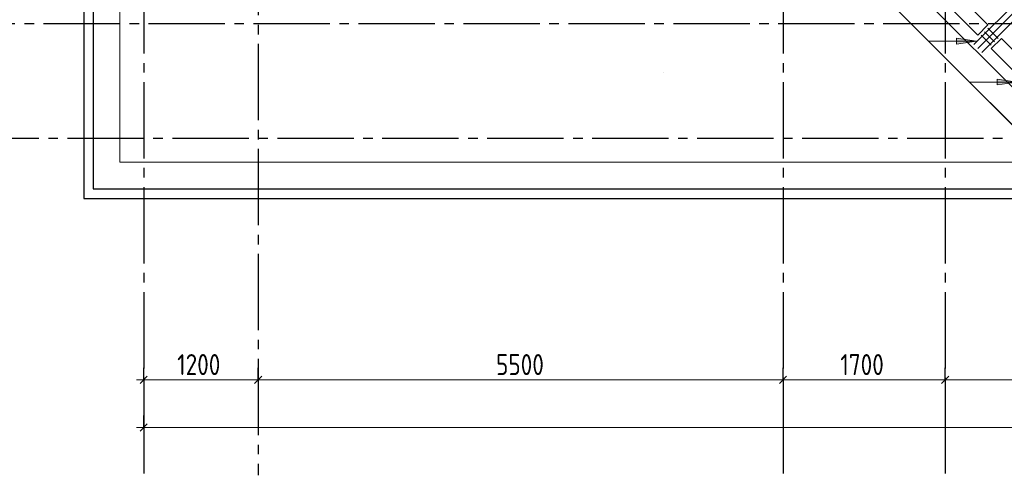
# Model space of a CAD drawing. Header units: millimetres. Extents: x 0 to 43617, y 0 to 59400.
# Tile 3 of 31: x 6624 to 16943, y 7100 to 11874. Entities that reach past the tile are written whole.
import ezdxf

# ---------------------------------------------------------------- set-up
doc = ezdxf.new("R2010")
doc.units = ezdxf.units.MM
doc.linetypes.add('______5', pattern=[1100, 800, -100, 100, -100])
for name, color, linetype, lineweight in [('S1 Стержни арматуры фон', 7, 'Continuous', 25), ('Standard', 7, 'Continuous', 25), ('Оси', 40, '______5', 18), ('Позиционная метка номер позиции', 7, 'Continuous', 13), ('Поперечное армирование AW фон', 7, 'Continuous', 25)]:
    doc.layers.add(name, color=color, linetype=linetype, lineweight=lineweight)
doc.layers.add('ЖБ Перекрытие верхний уровень', color=7, linetype='Continuous', lineweight=25, true_color=0xe0e0ff)
doc.styles.add('GOST 2.304-81', font='txt')

msp = doc.modelspace()

# ---------------------------------------------------------------- hatches: boundary and pattern name
at = {"layer": 'Позиционная метка номер позиции', "linetype": 'Continuous', "lineweight": 13, "transparency": 33554687}
for points in [[(16440, 11679), (16650, 11649), (16440, 11619)], [(16868, 11251), (17078, 11221), (16868, 11191)]]:
    msp.add_hatch(color=7, dxfattribs=at).paths.add_polyline_path(points, flags=16)

# ---------------------------------------------------------------- linework, layer by layer
at = {"layer": 'S1 Стержни арматуры фон', "color": 7, "linetype": 'Continuous', "lineweight": 35, "transparency": 33554687}
for p, q in [((16622, 11614), (17097, 12089)), ((16665, 11572), (17140, 12047)), ((16707, 11529), (17182, 12004))]:
    msp.add_line(p, q, dxfattribs=at)
at = {"layer": 'Standard', "color": 7, "linetype": 'Continuous', "lineweight": 25, "transparency": 33554687}
for p, q in [((18094, 10100), (7394, 20800)), ((16771, 11819), (16488, 12102)), ((16382, 11996), (16664, 11713)), ((16664, 11713), (16771, 11819)), ((16912, 11678), (16806, 11572)), ((17195, 11395), (16912, 11678)), ((16806, 11572), (17089, 11289)), ((7886, 8063), (7961, 8138)), ((9086, 8063), (9161, 8138)), ((14586, 8063), (14661, 8138)), ((16286, 8063), (16361, 8138)), ((7961, 7638), (7886, 7563))]:
    msp.add_line(p, q, dxfattribs=at)
at = {"layer": 'Standard', "color": 251, "linetype": 'Continuous', "lineweight": -3, "true_color": 0x656565, "transparency": 33554687}
for p, q in [((7924, 8100), (7924, 8225)), ((9124, 8100), (9124, 8225)), ((14624, 8100), (14624, 8225)), ((16324, 8100), (16324, 8225)), ((7924, 8100), (7924, 7975)), ((7924, 8100), (7924, 7648)), ((9124, 8100), (9124, 7975)), ((9124, 8100), (9124, 7648)), ((14624, 8100), (14624, 7975)), ((14624, 8100), (14624, 7648)), ((16324, 8100), (16324, 7975)), ((16324, 8100), (16324, 7648)), ((7924, 7600), (7924, 7725)), ((7924, 7600), (7924, 7475)), ((7924, 7600), (7924, 7550))]:
    msp.add_line(p, q, dxfattribs=at)
at = {"layer": 'Standard', "color": 7, "linetype": 'Continuous', "lineweight": 13, "transparency": 33554687}
for p, q in [((7924, 8100), (7849, 8100)), ((7924, 8100), (9124, 8100)), ((9124, 8100), (14624, 8100)), ((14624, 8100), (16324, 8100)), ((16324, 8100), (21824, 8100)), ((7924, 7600), (7849, 7600)), ((32974, 7600), (7924, 7600))]:
    msp.add_line(p, q, dxfattribs=at)
at = {"layer": 'Standard', "color": 254, "linetype": 'Continuous', "lineweight": 25, "true_color": 0xc4c4ff, "transparency": 33554687}
msp.add_lwpolyline([(7294, 10000), (33174, 10000), (33174, 57320), (7294, 57320), (7294, 10000)], dxfattribs=at)
at = {"layer": 'Standard', "color": 7, "linetype": 'Continuous', "lineweight": 25, "transparency": 33554687}
msp.add_lwpolyline([(7394, 10100), (33074, 10100), (33074, 57220), (7394, 57220), (7394, 10100)], dxfattribs=at)
at = {"layer": 'Standard', "color": 7, "linetype": 'Continuous', "lineweight": 13, "transparency": 33554687}
msp.add_lwpolyline([(7674, 10380), (33074, 10380), (33074, 57220), (7674, 57220), (7674, 10380)], dxfattribs=at)
at = {"layer": 'ЖБ Перекрытие верхний уровень', "color": 7, "linetype": 'Continuous', "lineweight": 18, "transparency": 33554687}
for p, q in [((15264, 12929), (18094, 10100)), ((16488, 12102), (16771, 11819)), ((16664, 11713), (16382, 11996)), ((16771, 11819), (16664, 11713)), ((16806, 11571), (16912, 11678)), ((16912, 11678), (17195, 11395)), ((17089, 11289), (16806, 11571))]:
    msp.add_line(p, q, dxfattribs=at)
at = {"layer": 'Оси', "color": 8, "linetype": '______5', "lineweight": -3, "transparency": 33554687}
for p, q in [((9124, 57820), (9124, 7100)), ((7924, 57420), (7924, 7100)), ((14624, 57420), (14624, 7100)), ((16324, 57420), (16324, 7100)), ((34074, 11830), (4600, 11830)), ((13376, 11324), (13376, 11324)), ((13376, 11324), (13376, 11324)), ((33224, 10630), (4600, 10630))]:
    msp.add_line(p, q, dxfattribs=at)
at = {"layer": 'Позиционная метка номер позиции', "color": 7, "linetype": 'Continuous', "lineweight": 13, "transparency": 33554687}
for p, q in [((16440, 11619), (16440, 11679)), ((16440, 11679), (16650, 11649)), ((16650, 11649), (16150, 11649)), ((16440, 11649), (16425, 11649)), ((16650, 11649), (16440, 11619)), ((16650, 11649), (16650, 11649)), ((16650, 11649), (16650, 11649)), ((16650, 11649), (16650, 11649)), ((16868, 11191), (16868, 11251)), ((16868, 11251), (17078, 11221)), ((17078, 11221), (16578, 11221)), ((16868, 11221), (16853, 11221)), ((17078, 11221), (16868, 11191))]:
    msp.add_line(p, q, dxfattribs=at)
for points in [[(17927, 10373), (17427, 10373), (14881, 12918), (14081, 12918)], [(19754, 10182), (19254, 9682), (18118, 9682), (14881, 12918), (14081, 12918)]]:
    msp.add_lwpolyline(points, dxfattribs=at)
at = {"layer": 'Поперечное армирование AW фон', "color": 7, "linetype": 'Continuous', "lineweight": 35, "transparency": 33554687}
for p, q in [((16771, 11784), (16877, 11678)), ((16700, 11713), (16806, 11607)), ((16735, 11748), (16841, 11642))]:
    msp.add_line(p, q, dxfattribs=at)

# ---------------------------------------------------------------- texts
at = {"layer": 'Standard', "color": 7, "linetype": 'Continuous', "lineweight": 25, "transparency": 33554687, "char_height": 220, "attachment_point": 7, "style": 'GOST 2.304-81'}
for s, insert, width in [('1200', (8274, 8150), 625.73), ('5500', (11616, 8150), 641.48), ('1700', (15224, 8150), 625.74)]:
    msp.add_mtext(s, dxfattribs=dict(at, insert=insert, width=width))

doc.saveas('drawing.dxf')
